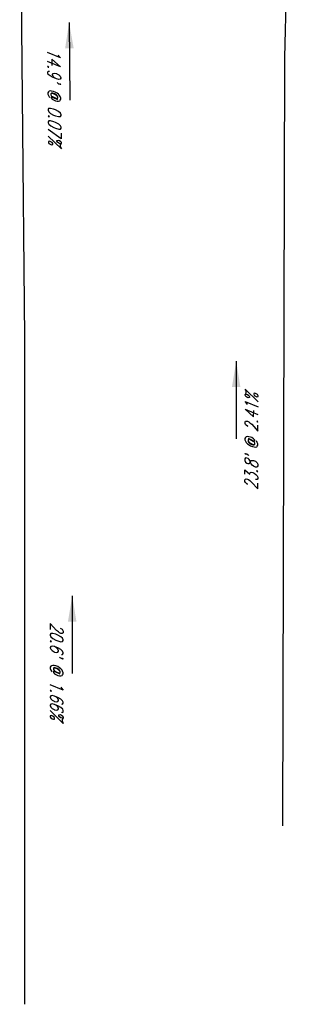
# Model space of a CAD drawing. Extents: x 167754 to 212748, y 396132 to 454338.
# Tile 37 of 150: x 188626.05 to 188634.49, y 409060.37 to 409090.81. Entities that reach past the tile are written whole.
import ezdxf
from ezdxf.enums import TextEntityAlignment as Align

# ---------------------------------------------------------------- set-up
doc = ezdxf.new("R2010")
doc.units = 0
doc.header["$MEASUREMENT"] = 0
doc.layers.add('0_EX. 3DP', color=31, linetype='CONTINUOUS', plot=False)
doc.styles.add('romans', font='romans.shx', dxfattribs={"width": 0.75, "oblique": 22.5})
doc.dimstyles.new('4P', dxfattribs={"dimscale": 4, "dimtxt": 0.14, "dimasz": 0.14, "dimexe": 0.05, "dimexo": 0.05, "dimgap": 0.05, "dimtad": 1, "dimzin": 0, "dimdsep": 46, "dimtxsty": 'romans', "dimcen": 0, "dimdle": 0.1, "dimclrd": 1, "dimclre": 1, "dimclrt": 7, "dimaunit": 1, "dimadec": 4, "dimazin": 0, "dimtfac": 1, "dimtmove": 0, "dimatfit": 2, "dimfxl": 1, "dimtvp": 1, "dimtolj": 1, "dimtzin": 0, "dimarcsym": 0})

msp = doc.modelspace()

# ---------------------------------------------------------------- linework, layer by layer
at = {"layer": '0_EX. 3DP'}
for points in [[(188634.232, 409089.636, 1124.33), (188634.495, 409100.163, 1124.415)], [(188626.048, 409095.872, 1124.607), (188626.191, 409080.985, 1124.618), (188626.195, 409060.367, 1124.961)], [(188634.174, 409065.885, 1124.902), (188634.232, 409089.636, 1124.33)]]:
    msp.add_polyline3d(points, dxfattribs=at)

# ---------------------------------------------------------------- texts
at = {"layer": '0_EX. 3DP', "style": 'romans', "oblique": 22.5, "width": 0.75}
for s, rotation, p in [("14.9' @ 0.07%", 270.5503, (188626.919, 409088.436)), ("23.8' @ 2.41%", 89.8601, (188633.403, 409077.762)), ("20.6' @ 1.66%", 270.0111, (188626.993, 409070.676))]:
    msp.add_text(s, height=0.4, rotation=rotation, dxfattribs=at).set_placement(p, align=Align.CENTER)

# ---------------------------------------------------------------- leaders
at = {"layer": '0_EX. 3DP'}
for points in [[(188627.574, 409090.724), (188627.597, 409088.324)], [(188632.733, 409080.247), (188632.727, 409077.847)], [(188627.669, 409072.993), (188627.669, 409070.593)]]:
    msp.add_leader(points, dimstyle='4P', override={"dimscale": 20, "dimtxt": 0.12, "dimasz": 0.04, "dimdec": 2}, dxfattribs=at)

doc.saveas('drawing.dxf')
